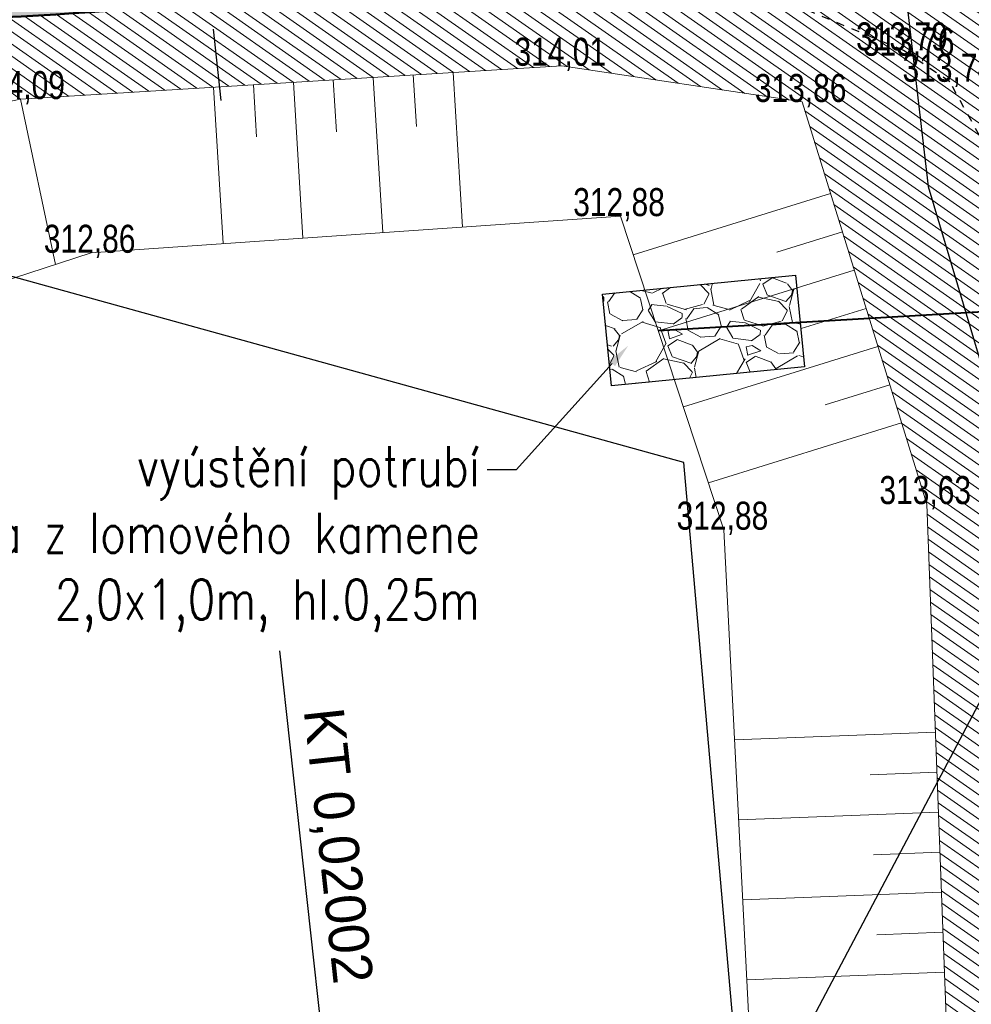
# Model space of a CAD drawing. Extents: x -783215 to -782699, y -1044860 to -1044498.
# Tile 15 of 60: x -783090 to -783078, y -1044727 to -1044714. Entities that reach past the tile are written whole.
import ezdxf
from ezdxf import colors
from ezdxf.entities.mleader import LeaderData, LeaderLine
from ezdxf.math import Vec2, Vec3

# ---------------------------------------------------------------- set-up
doc = ezdxf.new("R2010")
doc.units = 0
doc.header["$MEASUREMENT"] = 0
for name, pattern in [('DASHED2', [0.375, 0.25, -0.125]), ('HIDDEN', [0.375, 0.25, -0.125]), ('ČERCHOVANÁX2', [2, 1, -0.5, 0, -0.5])]:
    doc.linetypes.add(name, pattern=pattern)
for name, color, linetype in [('A_PŘÍČNÉ ŘEZY', 6, 'CONTINUOUS'), ('C3D_Trasa-Popisy trasy', 1, 'CONTINUOUS'), ('popisky nové', 1, 'CONTINUOUS'), ('S_CETIN_METALIKA', 6, 'SDELSPOJO'), ('Z_hrany ploch', 7, 'CONTINUOUS')]:
    doc.layers.add(name, color=color, linetype=linetype)
for name, color, linetype, lineweight in [('K_VOZOVKA', 242, 'CONTINUOUS', 50), ('KN_hranice pozemků', 140, 'CONTINUOUS', 30), ('NOVÉ SVAHOVÁNÍ', 3, 'CONTINUOUS', 30), ('S_KAN', 32, 'KANVSVO', 30), ('S_UV přípojky', 24, 'DASHED2', 40), ('Z_VÝŠKY', 7, 'CONTINUOUS', 9), ('Z_VÝŠKY NETISK', 252, 'CONTINUOUS', 9), ('šrafy-chodník pojízdný', 21, 'CONTINUOUS', 13)]:
    doc.layers.add(name, color=color, linetype=linetype, lineweight=lineweight)
doc.layers.add('Z_svahování', color=7, linetype='CONTINUOUS', lineweight=9, true_color=0x703800)
doc.layers.add('šrafy zeleň', color=7, linetype='CONTINUOUS', lineweight=13, true_color=0xdaf1b1)
doc.styles.add('ROMANS', font='romans.shx', dxfattribs={"width": 0.8})
doc.styles.add('Style-cs_Working', font='cs_Working.shx')
doc.linetypes.add('KANVSVO', pattern='A,7,-6.5,[9,civil.shx,S=1,R=0,X=0,Y=0],-6.5', length=20)
doc.linetypes.add('SDELSPOJO', pattern='A,7,-6,[31,civil.shx,S=1,R=0,X=0,Y=0],-6', length=19)

msp = doc.modelspace()

# ---------------------------------------------------------------- hatches: boundary and pattern name
at = {"layer": 'NOVÉ SVAHOVÁNÍ', "linetype": 'ByBlock', "lineweight": 9}
h = msp.add_hatch(dxfattribs=at)
h.set_pattern_fill('GRAVEL', color=5, angle=-11.97814053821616)
h.set_pattern_definition([(216.0346469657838, (199770.0059608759, -185265.5364722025), (-9.693661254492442, -7.143733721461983), [0.134536, -13.3190880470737]), (172.9916001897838, (199769.89716661, -185265.6156164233), (11.94626071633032, -1.512235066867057), [0.230868, -22.85592476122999]), (120.5323065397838, (199769.6680236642, -185265.5874471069), (7.499345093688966, -12.83588030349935), [0.162788, -16.1160325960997]), (255.2955484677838, (199769.2346305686, -185265.7510638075), (5.128996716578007, 19.35699854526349), [0.210238, -20.81355804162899]), (280.8555136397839, (199769.1812652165, -185265.9544160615), (-2.400672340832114, 12.776414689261), [0.206155, -20.4093731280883]), (345.2955484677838, (199769.2200910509, -185266.1568822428), (-19.35699854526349, 5.128996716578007), [0.210238, -20.81355804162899]), (25.71609992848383, (199769.4234433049, -185266.2102475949), (-14.79233400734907, -7.084268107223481), [0.278029, -27.524848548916]), (60.27718783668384, (199769.6739347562, -185266.0896074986), (11.41343481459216, 20.06822128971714), [0.2624879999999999, -25.98632149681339]), (109.4514250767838, (199769.8040775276, -185265.8616538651), (-5.127814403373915, 14.37725702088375), [0.21095, -20.884073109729]), (163.2582177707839, (199769.7338295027, -185265.6627437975), (10.55295687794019, -3.261150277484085), [0.240832, -11.8007625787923]), (210.4192972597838, (199769.5032058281, -185265.5933700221), (-14.02164564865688, -8.27003345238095), [0.311448, -30.8333750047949]), (126.8359342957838, (199770.2009997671, -185265.9663091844), (-5.602357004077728, 7.322130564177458), [0.106301, -10.5238448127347]), (159.4910938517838, (199770.1372693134, -185265.8812302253), (12.30187208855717, -4.65445411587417), [0.202237, -20.021511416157]), (213.0218594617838, (199769.9478500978, -185265.810375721), (-0.2075384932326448, -0.9782268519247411), [0.141421, -1.2727925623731]), (191.2204499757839, (199769.9042788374, -185265.6784608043), (5.306211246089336, 0.9187612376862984), [0.076158, -7.5396151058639]), (279.8232689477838, (199769.829576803, -185265.6932799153), (-0.3556113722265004, 3.142219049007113), [0.107703, -5.2774618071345]), (18.98561599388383, (199769.8479520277, -185265.7994041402), (3.349757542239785, 1.333838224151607), [0.174929, -5.656022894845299]), (149.5869106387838, (199770.0133645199, -185265.7424944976), (1.748915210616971, -1.393303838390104), [0.126491, -3.035786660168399]), (4.411399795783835, (199769.2622052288, -185265.5729075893), (10.40488399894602, 0.8592956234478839), [0.1772, -17.5428451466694]), (58.36803540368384, (199769.4388807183, -185265.5592777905), (-6.19583083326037, -9.930341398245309), [0.148661, -14.717407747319]), (281.2204499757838, (199770.0548722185, -185265.5468491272), (-0.9187612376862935, 5.306211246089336), [0.152315, -7.463458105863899]), (331.6323191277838, (199770.0845104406, -185265.696253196), (-9.15965303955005, 5.010065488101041), [0.1772, -17.54284514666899]), (327.4658142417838, (199769.133531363, -185266.1794082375), (-4.476057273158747, 2.994146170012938), [0.1708799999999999, -8.373123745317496]), (282.7970000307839, (199769.2775953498, -185266.2713080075), (-2.608210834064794, 11.79818783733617), [0.143178, -14.174643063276]), (54.82326894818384, (199769.8571159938, -185266.527151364), (2.994146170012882, 4.476057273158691), [0.152315, -7.4634581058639]), (5.375884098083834, (199769.944864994, -185266.4026519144), (-13.54710304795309, -1.214906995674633), [0.167631, -16.59542361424]), (57.46581424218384, (199769.3777848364, -185266.4254575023), (-2.994146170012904, -4.476057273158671), [0.08543999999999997, -8.458563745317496]), (89.33179193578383, (199769.7984223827, -185266.5146990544), (-0.1480728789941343, 4.12044590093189), [0.05099, -5.0480295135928]), (153.9856159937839, (199769.7990170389, -185266.4637123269), (2.727142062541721, -1.600842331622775), [0.206155, -3.9169506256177]), (174.0308654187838, (199769.6137485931, -185266.3732932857), (9.989807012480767, -1.097158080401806), [0.19105, -18.9139231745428]), (291.7119269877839, (199769.8292735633, -185265.8874445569), (-0.56314986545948, 2.163992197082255), [0.1442219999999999, -3.461329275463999]), (341.1790860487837, (199769.8826270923, -185266.0214348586), (16.2147794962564, -5.484608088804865), [0.251794, -24.9275626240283]), (48.96725536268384, (199770.1209576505, -185266.1026662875), (-5.365676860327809, -6.017433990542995), [0.102956, -10.192674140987]), (78.02185946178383, (199770.1885474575, -185266.0250027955), (-0.770688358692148, 1.185765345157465), [0.06, -0.94]), (108.2782966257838, (199769.6004102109, -185266.3397957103), (2.460137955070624, -7.677741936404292), [0.138924, -13.7535199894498]), (36.03464696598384, (199769.5568389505, -185266.2078807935), (9.693661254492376, 7.143733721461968), [0.269072, -13.1845520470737]), (348.0218594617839, (199769.7744274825, -185266.0495923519), (1.185765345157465, 0.7706883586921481), [0.26, -0.74]), (313.3267059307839, (199770.0287664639, -185266.1035523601), (8.32949906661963, -8.92297289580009), [0.158114, -15.653274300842]), (242.0764635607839, (199770.1372574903, -185266.2185727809), (-1.808380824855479, -3.705368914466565), [0.145602, -7.1345078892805]), (195.6678348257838, (199770.0690730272, -185266.3472230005), (-20.66169511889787, -5.839037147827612), [0.237065, -23.4694741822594]), (163.4479382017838, (199769.840816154, -185266.4112448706), (-12.50941058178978, 3.67622726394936), [0.250799, -24.8290734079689])])
h.paths.add_polyline_path([(-783079.7025013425, -1044718.66436258), (-783079.8153367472, -1044717.51878181), (-783082.2270324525, -1044717.756324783), (-783082.114197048, -1044718.901905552)])
at = {"layer": 'šrafy zeleň', "linetype": 'ByBlock', "ltscale": 2500}
h = msp.add_hatch(dxfattribs=at)
h.set_pattern_fill('ANSI31', color=256, angle=100)
h.set_pattern_definition([(145, (0, 0), (-0.07169705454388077, -0.102394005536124), [])])
h.paths.add_polyline_path([(-783076.403, -1044720.256), (-783076.4029999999, -1044719.156), (-783075.303, -1044719.156), (-783075.303, -1044720.256)])
edge = h.paths.add_edge_path()
edge.add_line((-783075.3754696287, -1044716.204192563), (-783075.8597842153, -1044712.860383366))
edge.add_line((-783075.8597842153, -1044712.860383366), (-783087.1086247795, -1044714.094622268))
edge.add_arc((-783091.6621670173, -1044672.593685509), 41.74999998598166, 266.70950675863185, 276.26152809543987, ccw=False)
edge.add_line((-783094.0585492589, -1044714.27485453), (-783107.3899181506, -1044713.508391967))
edge.add_line((-783107.3899181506, -1044713.508391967), (-783107.4508041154, -1044714.918597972))
edge.add_line((-783107.4508041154, -1044714.918597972), (-783102.36, -1044715.22))
edge.add_line((-783102.36, -1044715.22), (-783098.121, -1044715.777))
edge.add_line((-783098.121, -1044715.777), (-783093.164, -1044716.095))
edge.add_line((-783093.164, -1044716.095), (-783089.499, -1044715.32))
edge.add_line((-783089.499, -1044715.32), (-783082.737, -1044714.904))
edge.add_line((-783082.737, -1044714.904), (-783079.734, -1044715.356))
edge.add_line((-783079.734, -1044715.356), (-783078.177, -1044720.379))
edge.add_line((-783078.177, -1044720.379), (-783077.874, -1044728.355))
edge.add_line((-783077.874, -1044728.355), (-783077.859, -1044729.156))
edge.add_line((-783077.859, -1044729.156), (-783077.8490747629, -1044729.519204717))
edge.add_line((-783077.8490747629, -1044729.519204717), (-783075.2422315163, -1044729.51460711))
edge.add_arc((-783063.9575021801, -1044733.595646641), 11.9999999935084, 145.4578453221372, 160.1178480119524, ccw=False)
edge.add_line((-783073.8420130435, -1044726.791497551), (-783074.6578445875, -1044721.158825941))
edge.add_line((-783074.6578445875, -1044721.158825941), (-783075.3754696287, -1044716.204192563))
at = {"layer": 'šrafy-chodník pojízdný', "ltscale": 0.2, "transparency": 33554687}
h = msp.add_hatch(color=256, dxfattribs=at)
h.dxf.hatch_style = 1
h.paths.add_polyline_path([(-783068.9211596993, -1044708.444201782), (-783074.3725295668, -1044709.176194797), (-783087.4903588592, -1044710.61550182, -0.0417027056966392), (-783093.8576549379, -1044710.78062479), (-783096.020955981, -1044710.656249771, -0.4081766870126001), (-783097.9048069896, -1044708.586013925), (-783102.077, -1044708.285, -0.4155505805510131), (-783104.1939697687, -1044710.186357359), (-783107.1890238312, -1044710.014162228), (-783107.3899181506, -1044713.508391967), (-783094.0585492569, -1044714.27485453, 0.04170270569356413), (-783087.1086247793, -1044714.094622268), (-783071.2808709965, -1044712.357978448, -0.4041285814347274), (-783067.9846513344, -1044714.910051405)])

# ---------------------------------------------------------------- linework, layer by layer
at = {"layer": 'A_PŘÍČNÉ ŘEZY', "linetype": 'ČERCHOVANÁX2'}
msp.add_lwpolyline([(-783087.8639208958, -1044707.386979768), (-783087.3213143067, -1044712.357450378), (-783086.9957503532, -1044715.339732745)], dxfattribs=at)
at = {"layer": 'C3D_Trasa-Popisy trasy', "color": 1, "linetype": 'Continuous', "lineweight": -3}
msp.add_line((-783086.2629918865, -1044722.211269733), (-783085.7176574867, -1044727.181441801), dxfattribs=at)
at = {"layer": 'K_VOZOVKA', "ltscale": 0.2}
msp.add_lwpolyline([(-783102.077, -1044708.285), (-783102.077, -1044708.285, -0.4155505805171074), (-783104.1939697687, -1044710.186357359), (-783107.1890238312, -1044710.014162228), (-783107.3899181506, -1044713.508391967), (-783094.0585492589, -1044714.27485453, 0.04170270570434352), (-783087.1086247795, -1044714.094622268), (-783071.2808709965, -1044712.357978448, -0.4041285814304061), (-783067.9846513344, -1044714.910051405), (-783067.7165399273, -1044716.761148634)], format="xyb", dxfattribs=at)
at = {"layer": 'KN_hranice pozemků', "linetype": 'Continuous'}
for p, q in [((-783081.21, -1044719.86), (-783091.73, -1044716.95)), ((-783079.7917492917, -1044736.03891915), (-783081.21, -1044719.86))]:
    msp.add_line(p, q, dxfattribs=at).dxf.unprotected_set("ltscale", 0)
at = {"layer": 'NOVÉ SVAHOVÁNÍ', "color": 5, "linetype": 'ByBlock'}
msp.add_lwpolyline([(-783082.2270324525, -1044717.756324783), (-783079.8153367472, -1044717.51878181), (-783079.7025013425, -1044718.66436258), (-783082.114197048, -1044718.901905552)], close=True, dxfattribs=at)
at = {"layer": 'S_CETIN_METALIKA', "ltscale": 0.2, "flags": 128}
msp.add_lwpolyline([(-783081.03, -1044709.29), (-783078.79, -1044709.06), (-783078.43, -1044714.09), (-783078.16, -1044716.41), (-783076.93, -1044720.53), (-783076.2000000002, -1044724.1), (-783075.85, -1044730.85), (-783075.5800000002, -1044736.59), (-783074.3, -1044746.75), (-783073.77, -1044750.55)], dxfattribs=at)
at = {"layer": 'S_KAN', "color": 7, "ltscale": 0.2}
msp.add_lwpolyline([(-783080.332, -1044728.189), (-783075.853, -1044719.706)], dxfattribs=at)
at = {"layer": 'S_UV přípojky', "linetype": 'KANVSVO', "ltscale": 0.1}
msp.add_lwpolyline([(-783058.085406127, -1044716.843018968), (-783081.53, -1044718.215)], dxfattribs=at)
at = {"layer": 'Z_hrany ploch', "linetype": 'HIDDEN'}
for p, q in [((-783078.468, -1044714.712), (-783080.176, -1044713.999)), ((-783077.888, -1044715.104), (-783078.468, -1044714.712)), ((-783077.036, -1044716.652), (-783077.888, -1044715.104))]:
    msp.add_line(p, q, dxfattribs=at).dxf.unprotected_set("ltscale", 0)
at = {"layer": 'Z_svahování'}
for p, q in [((-783082.737, -1044714.904), (-783089.499, -1044715.32)), ((-783079.734, -1044715.356), (-783082.737, -1044714.904)), ((-783085.592, -1044715.08), (-783085.552, -1044715.727)), ((-783085.093, -1044715.049), (-783084.973, -1044716.988)), ((-783084.594, -1044715.018), (-783084.554, -1044715.663)), ((-783084.095, -1044714.988), (-783083.976, -1044716.919)), ((-783087.089, -1044715.172), (-783086.969, -1044717.126)), ((-783086.59, -1044715.141), (-783086.55, -1044715.79)), ((-783086.091, -1044715.11), (-783085.971, -1044717.057)), ((-783089.499, -1044715.32), (-783093.164, -1044716.095)), ((-783089.499, -1044715.32), (-783089.062, -1044717.386)), ((-783078.177, -1044720.379), (-783079.734, -1044715.356)), ((-783079.379, -1044716.501), (-783081.844, -1044717.265)), ((-783088.618, -1044717.24), (-783082.003, -1044716.782)), ((-783082.003, -1044716.782), (-783080.711, -1044720.699)), ((-783079.231, -1044716.979), (-783080.049, -1044717.232)), ((-783095.882, -1044719.621), (-783088.618, -1044717.24)), ((-783079.083, -1044717.456), (-783081.53, -1044718.215)), ((-783078.935, -1044717.934), (-783079.747, -1044718.185)), ((-783078.787, -1044718.411), (-783081.217, -1044719.165)), ((-783078.639, -1044718.889), (-783079.445, -1044719.139)), ((-783078.491, -1044719.366), (-783080.904, -1044720.114)), ((-783077.874, -1044728.355), (-783078.177, -1044720.379)), ((-783080.711, -1044720.699), (-783080.332, -1044728.189)), ((-783078.069, -1044723.228), (-783080.578, -1044723.324)), ((-783078.05, -1044723.728), (-783078.883, -1044723.76)), ((-783078.031, -1044724.228), (-783080.528, -1044724.322)), ((-783078.012, -1044724.727), (-783078.841, -1044724.759)), ((-783077.993, -1044725.227), (-783080.477, -1044725.321)), ((-783077.974, -1044725.727), (-783078.799, -1044725.758)), ((-783077.955, -1044726.226), (-783080.427, -1044726.32))]:
    msp.add_line(p, q, dxfattribs=at).dxf.unprotected_set("ltscale", 0)

# ---------------------------------------------------------------- texts
at = {"layer": 'C3D_Trasa-Popisy trasy', "color": 1, "linetype": 'Continuous', "lineweight": -3, "insert": (-783085.8660703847, -1044724.682722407), "char_height": 0.5, "attachment_point": 8, "rotation": 276.2615280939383, "style": 'Style-cs_Working'}
msp.add_mtext('KT 0,02002', dxfattribs=at)
at = {"layer": 'Z_VÝŠKY', "linetype": 'Continuous', "style": 'Style-cs_Working', "width": 0.8}
for s, p in [('313,79', (-783079.059, -1044714.712)), ('314,01', (-783083.328, -1044714.904)), ('314,09', (-783090.09, -1044715.32)), ('313,86', (-783080.325, -1044715.356)), ('312,88', (-783082.594, -1044716.782)), ('312,86', (-783089.209, -1044717.24)), ('313,63', (-783078.768, -1044720.379)), ('312,88', (-783081.302, -1044720.699))]:
    msp.add_text(s, height=0.35, dxfattribs=at).set_placement(p)
at = {"layer": 'Z_VÝŠKY NETISK', "linetype": 'Continuous', "style": 'Style-cs_Working', "width": 0.8}
for s, p in [('313,76', (-783078.975, -1044714.779)), ('313,74', (-783078.479, -1044715.104))]:
    msp.add_text(s, height=0.35, dxfattribs=at).set_placement(p)

# ---------------------------------------------------------------- leaders
at = {"layer": 'popisky nové', "color": 5, "linetype": 'ByBlock'}
ml = msp.add_multileader_mtext('Standard', dxfattribs=at)
ml.set_content('vyústění potrubí\\Pdlažba z lomového kamene\\P2,0x1,0m, hl.0,25m', color=5, style='ROMANS')
ml.set_leader_properties()
ml.build(insert=Vec2(0, 0))
ml.multileader.update_dxf_attribs({"dogleg_length": 0.36, "arrow_head_size": 0.3})
ctx = ml.context
ctx.base_point, ctx.char_height, ctx.arrow_head_size, ctx.landing_gap_size, ctx.plane_origin = Vec3(-783092.3055618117, -1044719.951645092), 0.5, 0.3, 0.09, Vec3(-783093.9317254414, -1044718.157601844)
ctx.text_align_type = 2
notes = []
notes.append((ctx, [(1, (1, 1, 0), (-783083.3084189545, -1044719.951645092), (-1, 0), 0.36, [(0, [(-783081.9062352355, -1044718.399559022)], 0, [])])]))
ctx.mtext.insert, ctx.mtext.alignment, ctx.mtext.flow_direction = Vec3(-783083.7584189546, -1044719.654026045), 3, 5
for ctx, leaders in notes:
    for number, flags, end, landing, length, lines in leaders:
        leader = LeaderData()
        leader.index, (leader.has_last_leader_line, leader.has_dogleg_vector, leader.attachment_direction) = number, flags
        leader.last_leader_point, leader.dogleg_vector, leader.dogleg_length = Vec3(end), Vec3(landing), length
        for number, points, colour, breaks in lines:
            line = LeaderLine()
            line.index, line.vertices, line.color, line.breaks = number, Vec3.list(points), colors.encode_raw_color(colour), breaks
            leader.lines.append(line)
        ctx.leaders.append(leader)

doc.saveas('drawing.dxf')
